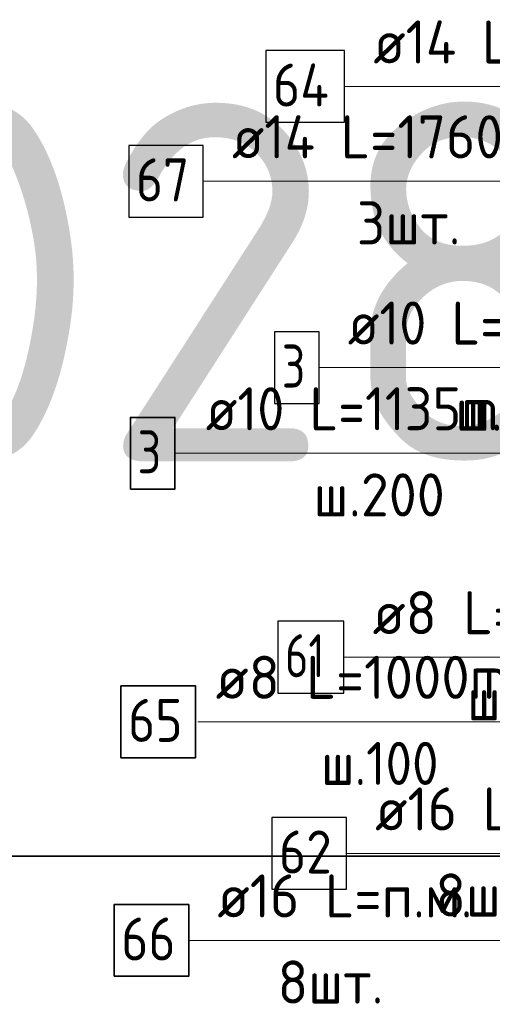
# Model space of a CAD drawing. Header units: metres. Extents: x -38 to 98, y -15 to 21.
# Tile 53 of 124: x 71.66 to 71.99, y 5.168 to 5.855. Entities that reach past the tile are written whole.
import ezdxf

# ---------------------------------------------------------------- set-up
doc = ezdxf.new("R2010")
doc.units = ezdxf.units.M
for name, color, linetype, lineweight in [('XR$3$Арм.стержн. Арматура края', 96, 'Continuous', 35), ('XR$3$Арм.стержн. Доп. арматура', 180, 'Continuous', 35), ('XR$3$Арм.стержн. Хомут', 240, 'Continuous', 35), ('XR$3$Арм.стержн.горизонт. 1', 180, 'Continuous', 35), ('XR$5$Арм.стержн. Арматура края', 96, 'Continuous', 35), ('XR$5$Арм.стержн. Доп. арматура', 180, 'Continuous', 35), ('XR$5$Арм.стержн. Хомут', 240, 'Continuous', 35), ('XR$5$Арм.стержн.горизонт. 1', 180, 'Continuous', 35)]:
    doc.layers.add(name, color=color, linetype=linetype, lineweight=lineweight)
doc.styles.add('ISOCPEUR', font='txt')

msp = doc.modelspace()

# ---------------------------------------------------------------- linework, layer by layer
at = {"color": 7, "linetype": 'Continuous', "lineweight": 35, "transparency": 33554687}
msp.add_line((67.91979, 5.27171), (86.41979, 5.27171), dxfattribs=at)
at = {"color": 7, "linetype": 'Continuous', "lineweight": 13, "transparency": 33554687}
msp.add_line((86.41979, 5.27171), (67.91979, 5.27171), dxfattribs=at)
at = {"layer": 'XR$3$Арм.стержн. Арматура края', "color": 7, "linetype": 'Continuous', "lineweight": 13, "transparency": 33554687}
msp.add_line((71.86884, 5.61217), (72.17584, 5.61217), dxfattribs=at)
at = {"layer": 'XR$3$Арм.стержн. Арматура края', "color": 7, "linetype": 'Continuous', "lineweight": 25, "transparency": 33554687}
msp.add_lwpolyline([(71.83784, 5.58717), (71.86884, 5.58717), (71.86884, 5.63717), (71.83784, 5.63717), (71.83784, 5.58717)], dxfattribs=at)
at = {"layer": 'XR$3$Арм.стержн. Доп. арматура', "color": 7, "linetype": 'Continuous', "lineweight": 13, "transparency": 33554687}
msp.add_line((71.88664, 5.80808), (72.20264, 5.80808), dxfattribs=at)
at = {"layer": 'XR$3$Арм.стержн. Доп. арматура', "color": 7, "linetype": 'Continuous', "lineweight": 25, "transparency": 33554687}
msp.add_lwpolyline([(71.83164, 5.78308), (71.88664, 5.78308), (71.88664, 5.83308), (71.83164, 5.83308), (71.83164, 5.78308)], dxfattribs=at)
at = {"layer": 'XR$3$Арм.стержн. Хомут', "color": 7, "linetype": 'Continuous', "lineweight": 13, "transparency": 33554687}
msp.add_line((71.88614, 5.41033), (72.16914, 5.41033), dxfattribs=at)
at = {"layer": 'XR$3$Арм.стержн. Хомут', "color": 7, "linetype": 'Continuous', "lineweight": 25, "transparency": 33554687}
msp.add_lwpolyline([(71.84014, 5.38533), (71.88614, 5.38533), (71.88614, 5.43533), (71.84014, 5.43533), (71.84014, 5.38533)], dxfattribs=at)
at = {"layer": 'XR$3$Арм.стержн.горизонт. 1', "color": 7, "linetype": 'Continuous', "lineweight": 13, "transparency": 33554687}
msp.add_line((71.88791, 5.27357), (72.11391, 5.27357), dxfattribs=at)
at = {"layer": 'XR$3$Арм.стержн.горизонт. 1', "color": 7, "linetype": 'Continuous', "lineweight": 25, "transparency": 33554687}
msp.add_lwpolyline([(71.83591, 5.24857), (71.88791, 5.24857), (71.88791, 5.29857), (71.83591, 5.29857), (71.83591, 5.24857)], dxfattribs=at)
at = {"layer": 'XR$5$Арм.стержн. Арматура края', "color": 7, "linetype": 'Continuous', "lineweight": 13, "transparency": 33554687}
msp.add_line((71.76838, 5.55243), (72.07838, 5.55243), dxfattribs=at)
at = {"layer": 'XR$5$Арм.стержн. Арматура края', "color": 7, "linetype": 'Continuous', "lineweight": 35, "transparency": 33554687}
msp.add_lwpolyline([(71.73738, 5.52743), (71.76838, 5.52743), (71.76838, 5.57743), (71.73738, 5.57743), (71.73738, 5.52743)], dxfattribs=at)
at = {"layer": 'XR$5$Арм.стержн. Доп. арматура', "color": 7, "linetype": 'Continuous', "lineweight": 13, "transparency": 33554687}
msp.add_line((71.78817, 5.74197), (72.10417, 5.74197), dxfattribs=at)
at = {"layer": 'XR$5$Арм.стержн. Доп. арматура', "color": 7, "linetype": 'Continuous', "lineweight": 25, "transparency": 33554687}
msp.add_lwpolyline([(71.73617, 5.71697), (71.78817, 5.71697), (71.78817, 5.76697), (71.73617, 5.76697), (71.73617, 5.71697)], dxfattribs=at)
at = {"layer": 'XR$5$Арм.стержн. Хомут', "color": 7, "linetype": 'Continuous', "lineweight": 13, "transparency": 33554687}
msp.add_line((71.78428, 5.36529), (72.06728, 5.36529), dxfattribs=at)
at = {"layer": 'XR$5$Арм.стержн. Хомут', "color": 7, "linetype": 'Continuous', "lineweight": 35, "transparency": 33554687}
msp.add_lwpolyline([(71.73078, 5.34029), (71.78278, 5.34029), (71.78278, 5.39029), (71.73078, 5.39029), (71.73078, 5.34029)], dxfattribs=at)
at = {"layer": 'XR$5$Арм.стержн.горизонт. 1', "color": 7, "linetype": 'Continuous', "lineweight": 13, "transparency": 33554687}
msp.add_line((71.77799, 5.21294), (72.00399, 5.21294), dxfattribs=at)
at = {"layer": 'XR$5$Арм.стержн.горизонт. 1', "color": 7, "linetype": 'Continuous', "lineweight": 35, "transparency": 33554687}
msp.add_lwpolyline([(71.72599, 5.18794), (71.77799, 5.18794), (71.77799, 5.23794), (71.72599, 5.23794), (71.72599, 5.18794)], dxfattribs=at)

# ---------------------------------------------------------------- texts
at = {"color": 7, "linetype": 'Continuous', "lineweight": 35, "transparency": 33554687, "insert": (70.35063, 5.54671), "char_height": 0.25, "width": 2.7437149, "attachment_point": 7, "style": 'ISOCPEUR'}
msp.add_mtext('\\W0.96;ГОСТ 34028-2016', dxfattribs=at)
at = {"layer": 'XR$3$Арм.стержн. Арматура края', "color": 7, "linetype": 'Continuous', "lineweight": 25, "transparency": 33554687, "char_height": 0.03, "attachment_point": 7, "style": 'ISOCPEUR'}
for s, insert, width in [('\\W0.92;ø10 L=1135mm ', (71.88884, 5.62817), 0.2806692), ('\\W0.78;3', (71.84284, 5.59817), 0.0326407), ('\\W0.95;ш.200 ', (71.96384, 5.56817), 0.1311995)]:
    msp.add_mtext(s, dxfattribs=dict(at, insert=insert, width=width))
at = {"layer": 'XR$3$Арм.стержн. Доп. арматура', "color": 7, "linetype": 'Continuous', "lineweight": 25, "transparency": 33554687, "char_height": 0.03, "attachment_point": 7, "style": 'ISOCPEUR'}
for s, insert, width in [('\\W0.94;ø14 L=1950mm ', (71.90664, 5.82408), 0.2899763), ('\\W0.88;64', (71.83664, 5.79408), 0.0581992)]:
    msp.add_mtext(s, dxfattribs=dict(at, insert=insert, width=width))
at = {"layer": 'XR$3$Арм.стержн. Хомут', "color": 7, "linetype": 'Continuous', "lineweight": 25, "transparency": 33554687, "char_height": 0.03, "attachment_point": 7, "style": 'ISOCPEUR'}
for s, insert, width in [('\\W0.96;ø8 L=1000mm ', (71.90614, 5.42633), 0.2722217), ('\\W0.75;61', (71.84514, 5.39633), 0.0472281), ('\\W0.90;ш.100 ', (71.97214, 5.36633), 0.1244867)]:
    msp.add_mtext(s, dxfattribs=dict(at, insert=insert, width=width))
at = {"layer": 'XR$3$Арм.стержн.горизонт. 1', "color": 7, "linetype": 'Continuous', "lineweight": 25, "transparency": 33554687, "char_height": 0.03, "attachment_point": 7, "style": 'ISOCPEUR'}
for s, insert, width in [('\\W0.94;ø16 L=п.м.', (71.90791, 5.28957), 0.1999832), ('\\W0.87;62', (71.84091, 5.25957), 0.0550812), ('\\W0.94;8шт. ', (71.94991, 5.22957), 0.1161286)]:
    msp.add_mtext(s, dxfattribs=dict(at, insert=insert, width=width))
at = {"layer": 'XR$5$Арм.стержн. Арматура края', "color": 7, "linetype": 'Continuous', "lineweight": 25, "transparency": 33554687, "char_height": 0.03, "attachment_point": 7, "style": 'ISOCPEUR'}
for s, insert, width in [('\\W0.92;ø10 L=1135mm ', (71.78988, 5.56843), 0.2806692), ('\\W0.78;3', (71.74238, 5.53843), 0.0326407), ('\\W0.95;ш.200 ', (71.86488, 5.50843), 0.1311996)]:
    msp.add_mtext(s, dxfattribs=dict(at, insert=insert, width=width))
at = {"layer": 'XR$5$Арм.стержн. Доп. арматура', "color": 7, "linetype": 'Continuous', "lineweight": 25, "transparency": 33554687, "char_height": 0.03, "attachment_point": 7, "style": 'ISOCPEUR'}
for s, insert, width in [('\\W0.94;ø14 L=1760mm ', (71.80817, 5.75797), 0.2899763), ('\\W0.87;67', (71.74117, 5.72797), 0.0550812), ('\\W0.94;3шт. ', (71.89517, 5.69797), 0.1161286)]:
    msp.add_mtext(s, dxfattribs=dict(at, insert=insert, width=width))
at = {"layer": 'XR$5$Арм.стержн. Хомут', "color": 7, "linetype": 'Continuous', "lineweight": 25, "transparency": 33554687, "char_height": 0.03, "attachment_point": 7, "style": 'ISOCPEUR'}
for s, insert, width in [('\\W0.96;ø8 L=1000mm ', (71.79678, 5.38129), 0.2722218), ('\\W0.87;65', (71.73578, 5.35129), 0.0550811), ('\\W0.90;ш.100 ', (71.87028, 5.32129), 0.1244865)]:
    msp.add_mtext(s, dxfattribs=dict(at, insert=insert, width=width))
at = {"layer": 'XR$5$Арм.стержн.горизонт. 1', "color": 7, "linetype": 'Continuous', "lineweight": 25, "transparency": 33554687, "char_height": 0.03, "attachment_point": 7, "style": 'ISOCPEUR'}
for s, insert, width in [('\\W0.94;ø16 L=п.м.', (71.79799, 5.22894), 0.1999832), ('\\W0.87;66', (71.73099, 5.19894), 0.0550812), ('\\W0.94;8шт. ', (71.83999, 5.16894), 0.1161286)]:
    msp.add_mtext(s, dxfattribs=dict(at, insert=insert, width=width))

doc.saveas('drawing.dxf')
